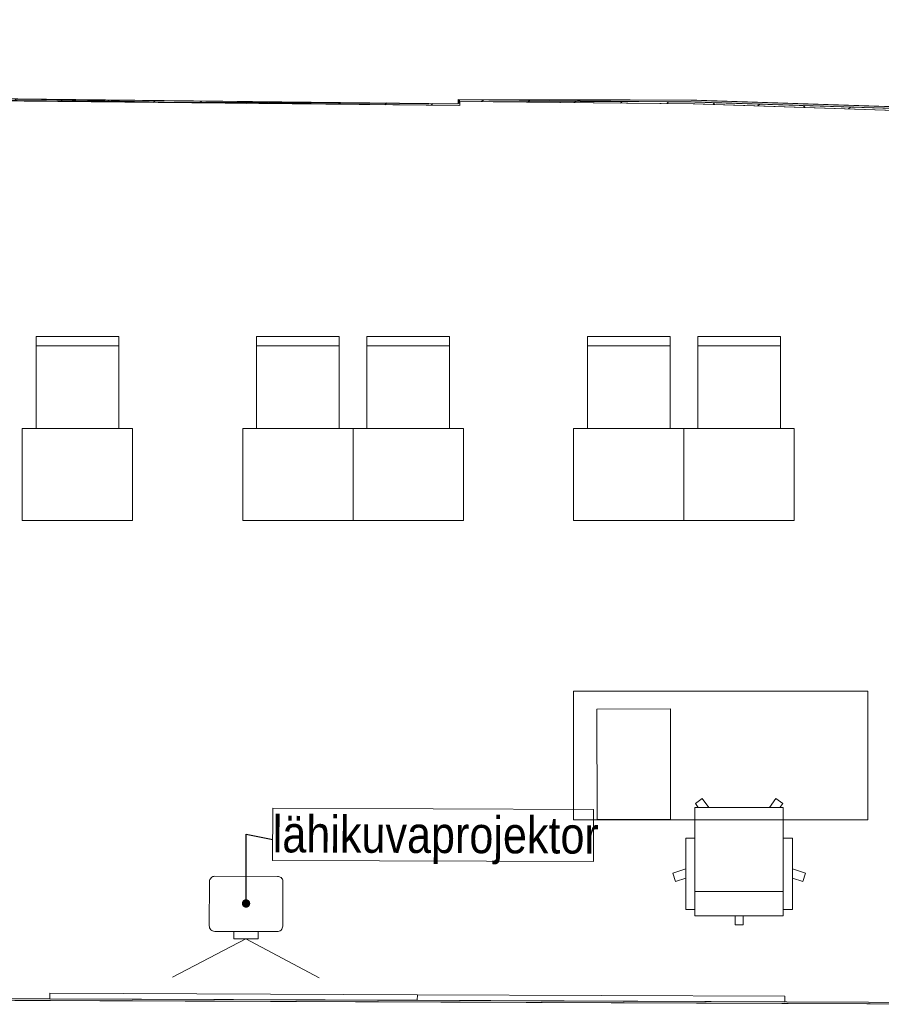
# Model space of a CAD drawing. Header units: millimetres. Extents: x 74467 to 235410, y -65 to 114857.
# Tile 199 of 256: x 134116 to 138804, y 61968 to 67326. Entities that reach past the tile are written whole.
import ezdxf

# ---------------------------------------------------------------- set-up
doc = ezdxf.new("R2010")
doc.units = ezdxf.units.MM
doc.header["$MEASUREMENT"] = 0
doc.linetypes.add('Wipeout_Contour', pattern=[1000, 0, -1000])
for name, color, linetype in [('1235 Vahelaed.VANA', 7, 'Continuous'), ('1311 Siseseinad.VANA', 7, 'Continuous'), ('1326 Seinapinnad.SA', 7, 'Continuous'), ('1330 Sisustus.SA', 7, 'Continuous'), ('9350 Netopind.VANA', 7, 'Continuous'), ('Ruumi tekst', 7, 'Continuous')]:
    doc.layers.add(name, color=color, linetype=linetype)
doc.styles.add('GENERATED_STYLE_2', font='txt', dxfattribs={"width": 0.84})
doc.styles.add('GENERATED_STYLE_4', font='txt', dxfattribs={"width": 0.84})
doc.dimstyles.new('GENERATED_STYLE__5', dxfattribs={"dimtxt": 0.18, "dimasz": 91.2, "dimexe": 0.18, "dimexo": 0.0625, "dimgap": 0, "dimtad": 0, "dimtih": 1, "dimtoh": 1, "dimdec": 4, "dimzin": 0, "dimdsep": 46, "dimcen": 0.09, "dimadec": 0, "dimazin": 0, "dimtfac": 1, "dimtdec": 4, "dimtmove": 0, "dimatfit": 3, "dimldrblk": 'ARROWHEAD_11', "dimfxl": 0, "dimtolj": 1, "dimtzin": 0, "dimarcsym": 0})
pattern_1 = [(45, (0, 0), (-127.27922, 127.27922), [])]

# ---------------------------------------------------------------- blocks, each defined once
blk = doc.blocks.new('Slab_34_1', base_point=(115881.5, 62115.1))
at = {"layer": '1235 Vahelaed.VANA', "color": 7, "linetype": 'Continuous', "lineweight": 13, "flags": 128}
blk.add_lwpolyline([(121482.6, 62696.5), (124000, 62696.5), (123999.9, 62029.9), (132092.6, 61996.9), (139189.4, 61968), (139176.4, 64392.2), (132889.4, 64392.2), (132926.5, 66920.9), (132092.6, 66939.2), (132092.6, 64545.4), (131493.9, 64545.4), (131485.1, 66945.8), (131287.7, 66947.2), (131292.6, 67659.7), (129692.7, 67676.9), (129687.7, 66958.3), (128548.4, 66966.2), (128548.4, 67121.4), (127873.5, 67121.4), (127873.2, 67146.3), (121610, 67284.6)], dxfattribs=at)
blk = doc.blocks.new('Slab_36_1', base_point=(116081.5, 62113))
at = {"layer": '1235 Vahelaed.VANA', "color": 7, "linetype": 'Continuous', "lineweight": 13, "flags": 128}
blk.add_lwpolyline([(121610, 67284.6), (122909.7, 67255.9), (126689.6, 67172.4), (127873.2, 67146.3), (127873.5, 67121.4), (128548.4, 67121.4), (128548.4, 66966.2), (129687.7, 66958.3), (131287.7, 66947.2), (131485.1, 66945.8), (131493.9, 64545.4), (132092.6, 64545.4), (132092.6, 66939.2), (132926.5, 66920.9), (132889.4, 64392.2), (139176.4, 64392.2), (139189.4, 61968), (132092.6, 61996.9), (123999.9, 62029.9), (121482.6, 62055.7)], dxfattribs=at)
blk = doc.blocks.new('Slab_39_1', base_point=(132926.5, 66920.9))
at = {"color": 254, "linetype": 'Wipeout_Contour', "lineweight": 0, "ltscale": 1512283.469687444}
blk.add_wipeout([(132926.5, 66920.9), (132889.4, 64392.2), (139176.4, 64392.2), (139163.2, 66842.9), (137799.4, 66888.1), (136501, 66891.1), (136501, 66868.7), (135467.7, 66874.5), (134888.7, 66877.9), (133399.8, 66910.6)], dxfattribs=at).dxf.layer = '1235 Vahelaed.VANA'
at = {"layer": '1235 Vahelaed.VANA', "color": 7, "linetype": 'Continuous', "lineweight": 13, "flags": 128}
blk.add_lwpolyline([(132926.5, 66920.9), (132889.4, 64392.2), (139176.4, 64392.2), (139163.2, 66842.9), (137799.4, 66888.1), (136501, 66891.1), (136501, 66868.7), (135467.7, 66874.5), (134888.7, 66877.9), (133399.8, 66910.6)], close=True, dxfattribs=at)
blk = doc.blocks.new('Slab_43_1', base_point=(132926.5, 66920.9))
at = {"color": 254, "linetype": 'Wipeout_Contour', "lineweight": 0, "ltscale": 1512405.506643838}
blk.add_wipeout([(132926.5, 66920.9), (132889.4, 64392.2), (139244.3, 64392.2), (139231.2, 66840.7), (137799.4, 66888.1), (136501, 66891.1), (136501, 66868.7), (135467.7, 66874.5), (134888.7, 66877.9), (133399.8, 66910.6)], dxfattribs=at).dxf.layer = '1235 Vahelaed.VANA'
at = {"layer": '1235 Vahelaed.VANA', "color": 7, "linetype": 'Continuous', "lineweight": 13, "flags": 128}
for points in [[(139244.3, 64392.2), (139231.2, 66840.7), (137799.4, 66888.1), (136501, 66891.1), (136501, 66868.7), (135467.7, 66874.5), (134888.7, 66877.9), (133399.8, 66910.6), (132926.5, 66920.9)], [(139176.4, 64392.2), (139244.3, 64392.2)]]:
    blk.add_lwpolyline(points, dxfattribs=at)
blk = doc.blocks.new('Slab_45_1', base_point=(132232.6, 61996.3))
at = {"color": 254, "linetype": 'Wipeout_Contour', "lineweight": 0, "ltscale": 896455.33934}
blk.add_wipeout([(132232.6, 61996.3), (139189.4, 61968), (139176.4, 64392.2), (132889.4, 64392.2), (132926.5, 66920.9), (132232.6, 66936.2)], dxfattribs=at).dxf.layer = '1235 Vahelaed.VANA'
at = {"layer": '1235 Vahelaed.VANA', "color": 7, "linetype": 'Continuous', "lineweight": 13, "flags": 128}
for points in [[(132232.6, 61996.3), (132232.6, 66936.2), (132926.5, 66920.9)], [(139176.4, 64392.2), (139189.4, 61968), (132232.6, 61996.3)]]:
    blk.add_lwpolyline(points, dxfattribs=at)
blk = doc.blocks.new('Väike klass 3_PK 106_49_1', base_point=(132392.6, 66423))
at = {"layer": '9350 Netopind.VANA', "color": 7, "linetype": 'Continuous', "lineweight": 13, "flags": 128}
blk.add_lwpolyline([(132232.6, 66936.2), (132232.6, 61996.3), (132939.1, 61993.5), (132935.4, 62413.3), (133388, 62414.5), (133389.1, 62001.6), (139179.3, 61978), (139152.9, 66823.2), (137780.1, 66867.6), (136511, 66881.1), (136511, 66858.6), (134994.6, 66875.3), (134101.7, 66885.2), (133408.9, 66890.4), (133376.6, 66526.7), (132898.4, 66527.3), (132926.5, 66920.9)], close=True, dxfattribs=at)
at = {"layer": 'Ruumi tekst', "color": 7, "lineweight": 13, "char_height": 130, "attachment_point": 1}
for s, insert, style in [('\\A1;{\\pql;\\pt0,4600;\\fArial|b0|i0|c0|p34;PK 106\\fArial|b0|i0|c0|p34;\\A1{\\H.66x;\\S^  ;}\\fArial|b0|i0|c0|p34;\\fArial|b0|i0|c0|p34;\\A1{\\H.66x;\\S^  ;}}', (132492.6, 66382.8), 'GENERATED_STYLE_4'), ('\\A1;{\\pql;\\pt0,500;\\fArial|b1|i0|c0|p34;Väike klass 3\\fArial|b1|i0|c0|p34;\\A1{\\H.66x;\\S^  ;}\\fArial|b1|i0|c0|p34;\\fArial|b1|i0|c0|p34;\\A1{\\H.66x;\\S^  ;}}', (132492.6, 66174.2), 'GENERATED_STYLE_2'), ('\\A1;{\\pql;\\pt0,4600;\\fArial|b0|i0|c0|p34;33,5\\fArial|b0|i0|c0|p34;\\A1{\\H.66x;\\S^  ;}\\fArial|b0|i0|c0|p34; m\\fArial|b0|i0|c0|p34;\\A1{\\H.66x;\\S2^  ;}}', (132492.6, 65962.2), 'GENERATED_STYLE_4')]:
    blk.add_mtext(s, dxfattribs=dict(at, insert=insert, style=style))
blk = doc.blocks.new('Wall_692_1', base_point=(139189.4, 61968))
at = {"layer": '1311 Siseseinad.VANA', "color": 7, "linetype": 'Continuous', "lineweight": 15, "flags": 128}
blk.add_lwpolyline([(139189.4, 61968), (132232.6, 61996.3)], dxfattribs=at)
blk = doc.blocks.new('Wall_697_1', base_point=(139716.6, 67676.9))
at = {"layer": '1311 Siseseinad.VANA', "color": 7, "linetype": 'Continuous', "lineweight": 15, "flags": 128}
for points in [[(132232.6, 66936.2), (134901.7, 66877.6)], [(134901.7, 66877.6), (136501, 66868.7)], [(136501, 66868.7), (136501, 66891.1)], [(136501, 66891.1), (137799.4, 66888.1)], [(137799.4, 66888.1), (139163.2, 66842.9)]]:
    blk.add_lwpolyline(points, dxfattribs=at)
blk = doc.blocks.new('Wall_737_1', base_point=(133379.1, 61991.7))
at = {"layer": '1326 Seinapinnad.SA', "linetype": 'Continuous', "lineweight": 0, "true_color": 0xfefefe}
for points in [[(139179.3, 61978), (133389.1, 62001.6), (133389.1, 61991.6), (139179.4, 61968)], [(139189.3, 61978), (139179.3, 61978), (139189.4, 61968)], [(139189.4, 61968), (139179.3, 61978), (139179.4, 61968)]]:
    blk.add_hatch(color=7, dxfattribs=at).paths.add_polyline_path(points)
at = {"layer": '1326 Seinapinnad.SA', "color": 7, "linetype": 'Continuous', "lineweight": 15, "flags": 128}
for points in [[(139179.3, 61978), (133389.1, 62001.6)], [(133389.1, 61991.6), (139189.4, 61968)], [(139189.4, 61968), (139189.3, 61978)]]:
    blk.add_lwpolyline(points, dxfattribs=at)
blk = doc.blocks.new('Wall_739_1', base_point=(139163.2, 66842.9))
at = {"layer": '1326 Seinapinnad.SA', "linetype": 'Continuous', "lineweight": 0, "true_color": 0xfefefe}
for points in [[(137437.9, 66888.9), (137769.6, 66878.2), (137769.8, 66888.2)], [(137769.8, 66888.2), (137769.6, 66878.2), (138101.3, 66877.4)], [(137769.6, 66878.2), (139153.3, 66833.2), (139153.2, 66843.2), (138101.3, 66877.4)]]:
    blk.add_hatch(color=7, dxfattribs=at).paths.add_polyline_path(points)
at = {"layer": '1326 Seinapinnad.SA', "color": 7, "linetype": 'Continuous', "lineweight": 15, "flags": 128}
for points in [[(137769.8, 66888.2), (137437.9, 66888.9)], [(137769.6, 66878.2), (139153.3, 66833.2)], [(139153.2, 66843.2), (137769.8, 66888.2)]]:
    blk.add_lwpolyline(points, dxfattribs=at)
blk = doc.blocks.new('Wall_742_1', base_point=(136501, 66868.7))
at = {"layer": '1326 Seinapinnad.SA', "linetype": 'Continuous', "lineweight": 0, "true_color": 0xfefefe}
blk.add_hatch(color=7, dxfattribs=at).paths.add_polyline_path([(136501, 66868.7), (134101.8, 66895.2), (134101.7, 66885.2), (136500.9, 66858.7)])
at = {"layer": '1326 Seinapinnad.SA', "color": 7, "linetype": 'Continuous', "lineweight": 15, "flags": 128}
for points in [[(134101.7, 66885.2), (136500.9, 66858.7)], [(136501, 66868.7), (134101.8, 66895.2)]]:
    blk.add_lwpolyline(points, dxfattribs=at)
blk = doc.blocks.new('Wall_750_1', base_point=(137769.8, 66888.2))
at = {"layer": '1326 Seinapinnad.SA', "linetype": 'Continuous', "lineweight": 0, "true_color": 0xfefefe}
blk.add_hatch(color=7, dxfattribs=at).paths.add_polyline_path([(136501, 66891.1), (136501, 66881.1), (137769.6, 66878.2), (137437.9, 66888.9)])
at = {"layer": '1326 Seinapinnad.SA', "color": 7, "linetype": 'Continuous', "lineweight": 15, "flags": 128}
for points in [[(137437.9, 66888.9), (136501, 66891.1)], [(136501, 66881.1), (136501, 66881.1)], [(136511, 66881.1), (137769.6, 66878.2)]]:
    blk.add_lwpolyline(points, dxfattribs=at)
blk = doc.blocks.new('Wall_760_1', base_point=(136501, 66891.1))
at = {"layer": '1326 Seinapinnad.SA', "linetype": 'Continuous', "lineweight": 0, "true_color": 0xfefefe}
blk.add_hatch(color=7, dxfattribs=at).paths.add_polyline_path([(136501, 66891.1), (136501, 66868.7), (136511, 66868.7), (136511, 66891.1)])
at = {"layer": '1326 Seinapinnad.SA', "color": 7, "linetype": 'Continuous', "lineweight": 15, "flags": 128}
for points in [[(136501, 66891.1), (136501, 66868.7)], [(136511, 66891.1), (136511, 66891.1)], [(136511, 66868.7), (136511, 66881.1)]]:
    blk.add_lwpolyline(points, dxfattribs=at)
blk = doc.blocks.new('Wall_853_1', base_point=(133409, 66900.4))
at = {"layer": '1326 Seinapinnad.SA', "linetype": 'Continuous', "lineweight": 13}
h = blk.add_hatch(dxfattribs=at)
h.set_pattern_fill('Plokk_termo_0001', color=5, style=0, pattern_type=2)
h.set_pattern_definition(pattern_1)
h.paths.add_polyline_path([(133408.9, 66890.4), (136511, 66858.6), (136501, 66868.7), (133409, 66900.4)])
at = {"layer": '1326 Seinapinnad.SA', "color": 7, "linetype": 'Continuous', "lineweight": 15, "flags": 128}
for points in [[(133409, 66900.4), (133408.9, 66890.4)], [(133408.9, 66890.4), (136511, 66858.6)], [(136501, 66868.7), (133409, 66900.4)]]:
    blk.add_lwpolyline(points, dxfattribs=at)
blk = doc.blocks.new('Wall_854_1', base_point=(137788.5, 66877.6))
at = {"layer": '1326 Seinapinnad.SA', "linetype": 'Continuous', "lineweight": 13}
h = blk.add_hatch(dxfattribs=at)
h.set_pattern_fill('Plokk_termo_0001', color=5, style=0, pattern_type=2)
h.set_pattern_definition(pattern_1)
h.paths.add_polyline_path([(137332.5, 66882.4), (137788.3, 66867.6), (137788.5, 66877.6)])
h = blk.add_hatch(dxfattribs=at)
h.set_pattern_fill('Plokk_termo_0001', color=5, style=0, pattern_type=2)
h.set_pattern_definition(pattern_1)
h.paths.add_polyline_path([(137788.5, 66877.6), (137788.3, 66867.6), (138244.4, 66862.8)])
h = blk.add_hatch(dxfattribs=at)
h.set_pattern_fill('Plokk_termo_0001', color=5, style=0, pattern_type=2)
h.set_pattern_definition(pattern_1)
h.paths.add_polyline_path([(138244.4, 66862.8), (137788.3, 66867.6), (139152.9, 66823.2), (139153.3, 66833.2)])
at = {"layer": '1326 Seinapinnad.SA', "color": 7, "linetype": 'Continuous', "lineweight": 15, "flags": 128}
for points in [[(137788.5, 66877.6), (137332.4, 66882.4)], [(137788.3, 66867.6), (139152.9, 66823.2)], [(139153.3, 66833.2), (137788.5, 66877.6)], [(139153.3, 66833.2), (139152.9, 66823.2)]]:
    blk.add_lwpolyline(points, dxfattribs=at)
blk = doc.blocks.new('Wall_856_1', base_point=(136501, 66891.1))
at = {"layer": '1326 Seinapinnad.SA', "linetype": 'Continuous', "lineweight": 13}
h = blk.add_hatch(dxfattribs=at)
h.set_pattern_fill('Plokk_termo_0001', color=5, style=0, pattern_type=2)
h.set_pattern_definition(pattern_1)
h.paths.add_polyline_path([(137332.5, 66882.4), (136501, 66891.1), (136511, 66881), (137788.3, 66867.6)])
at = {"layer": '1326 Seinapinnad.SA', "color": 7, "linetype": 'Continuous', "lineweight": 15, "flags": 128}
for points in [[(137332.4, 66882.4), (136501, 66891.1)], [(136511, 66881), (137788.3, 66867.6)]]:
    blk.add_lwpolyline(points, dxfattribs=at)
blk = doc.blocks.new('Chair 10 24[661]_1', base_point=(138254.9, 65601.2))
at = {"layer": '1330 Sisustus.SA', "color": 253, "linetype": 'Continuous', "lineweight": 13, "true_color": 0xa5a6a4}
blk.add_line((138254.9, 65551.2), (137804.9, 65551.2), dxfattribs=at)
at = {"layer": '1330 Sisustus.SA', "color": 253, "linetype": 'Continuous', "lineweight": 13, "true_color": 0xa5a6a4, "flags": 128}
blk.add_lwpolyline([(138254.9, 65101.2), (137804.9, 65101.2), (137804.9, 65601.2), (138254.9, 65601.2)], close=True, dxfattribs=at)
blk = doc.blocks.new('Dining Table 01 24[662]_1', base_point=(137729.9, 64601.2))
at = {"layer": '1330 Sisustus.SA', "color": 253, "linetype": 'Continuous', "lineweight": 13, "true_color": 0xa5a6a4}
for p, q in [((138329.9, 65101.2), (137729.9, 65101.2)), ((137729.9, 65101.2), (137729.9, 64601.2)), ((138329.9, 64601.2), (138329.9, 65101.2)), ((137729.9, 64601.2), (138329.9, 64601.2))]:
    blk.add_line(p, q, dxfattribs=at)
at = {"layer": '1330 Sisustus.SA', "color": 253, "linetype": 'Continuous', "lineweight": 13, "true_color": 0xa5a6a4, "flags": 128}
blk.add_lwpolyline([(137729.9, 64601.2), (138329.9, 64601.2), (138329.9, 65101.2), (137729.9, 65101.2)], close=True, dxfattribs=at)
blk = doc.blocks.new('Office Chair 04 24[663]_1', base_point=(137672.4, 63082.9))
at = {"layer": '1330 Sisustus.SA', "color": 253, "linetype": 'Continuous', "lineweight": 13, "true_color": 0xa5a6a4}
for p, q in [((137792.3, 63061.2), (137829.7, 63088.3)), ((137829.7, 63088.3), (137865.1, 63039.5)), ((138230.1, 63088.3), (138194.7, 63039.5)), ((138267.5, 63061.2), (138230.1, 63088.3)), ((137789.8, 62450.3), (137789.8, 63039.5)), ((137789.8, 63039.5), (138270, 63039.5)), ((137789.8, 62450.3), (137789.8, 63039.5)), ((137792.3, 63061.2), (137808.1, 63039.5)), ((138267.5, 63061.2), (138251.7, 63039.5)), ((138270, 62450.3), (138270, 63039.5)), ((138270, 63039.5), (138270, 62450.3)), ((138270, 62450.3), (138270, 63039.5)), ((137739.7, 62872.7), (137789.8, 62872.7)), ((137739.7, 62872.7), (137739.7, 62484.7)), ((137739.7, 62872.7), (137789.8, 62872.7)), ((138320.1, 62872.7), (138270, 62872.7)), ((138320.1, 62872.7), (138270, 62872.7)), ((138320.1, 62872.7), (138320.1, 62484.7)), ((137739.7, 62704.3), (137669.3, 62681.4)), ((138320.1, 62704.3), (138390.5, 62681.4)), ((137669.3, 62681.4), (137683.9, 62636.2)), ((137683.9, 62636.2), (137739.7, 62654.3)), ((138375.9, 62636.2), (138320.1, 62654.3)), ((138390.5, 62681.4), (138375.9, 62636.2)), ((137789.8, 62581.9), (138270, 62581.9)), ((137739.7, 62484.7), (137789.8, 62484.7)), ((138320.1, 62484.7), (138270, 62484.7)), ((138270, 62450.3), (137789.8, 62450.3)), ((138007.9, 62400.9), (138007.9, 62450.3)), ((138051.9, 62400.9), (138051.9, 62450.3)), ((138007.9, 62400.9), (138051.9, 62400.9))]:
    blk.add_line(p, q, dxfattribs=at)
blk = doc.blocks.new('Office Desk Rect 24[664]_1', base_point=(137129.9, 63671.2))
at = {"layer": '1330 Sisustus.SA', "color": 253, "linetype": 'Continuous', "lineweight": 13, "true_color": 0xa5a6a4, "flags": 128}
blk.add_lwpolyline([(137129.9, 63671.2), (138729.9, 63671.2), (138729.9, 62971.2), (137129.9, 62971.2)], close=True, dxfattribs=at)
blk = doc.blocks.new('Chair 10 24[665]_1', base_point=(137654.9, 65601.2))
at = {"layer": '1330 Sisustus.SA', "color": 253, "linetype": 'Continuous', "lineweight": 13, "true_color": 0xa5a6a4}
blk.add_line((137654.9, 65551.2), (137204.9, 65551.2), dxfattribs=at)
at = {"layer": '1330 Sisustus.SA', "color": 253, "linetype": 'Continuous', "lineweight": 13, "true_color": 0xa5a6a4, "flags": 128}
blk.add_lwpolyline([(137654.9, 65101.2), (137204.9, 65101.2), (137204.9, 65601.2), (137654.9, 65601.2)], close=True, dxfattribs=at)
blk = doc.blocks.new('Dining Table 01 24[666]_1', base_point=(137129.9, 64601.2))
at = {"layer": '1330 Sisustus.SA', "color": 253, "linetype": 'Continuous', "lineweight": 13, "true_color": 0xa5a6a4}
for p, q in [((137729.9, 65101.2), (137129.9, 65101.2)), ((137129.9, 65101.2), (137129.9, 64601.2)), ((137729.9, 64601.2), (137729.9, 65101.2)), ((137129.9, 64601.2), (137729.9, 64601.2))]:
    blk.add_line(p, q, dxfattribs=at)
at = {"layer": '1330 Sisustus.SA', "color": 253, "linetype": 'Continuous', "lineweight": 13, "true_color": 0xa5a6a4, "flags": 128}
blk.add_lwpolyline([(137129.9, 64601.2), (137729.9, 64601.2), (137729.9, 65101.2), (137129.9, 65101.2)], close=True, dxfattribs=at)
blk = doc.blocks.new('Chair 10 24[667]_1', base_point=(136454.9, 65601.2))
at = {"layer": '1330 Sisustus.SA', "color": 253, "linetype": 'Continuous', "lineweight": 13, "true_color": 0xa5a6a4}
blk.add_line((136454.9, 65551.2), (136004.9, 65551.2), dxfattribs=at)
at = {"layer": '1330 Sisustus.SA', "color": 253, "linetype": 'Continuous', "lineweight": 13, "true_color": 0xa5a6a4, "flags": 128}
blk.add_lwpolyline([(136454.9, 65101.2), (136004.9, 65101.2), (136004.9, 65601.2), (136454.9, 65601.2)], close=True, dxfattribs=at)
blk = doc.blocks.new('Dining Table 01 24[668]_1', base_point=(135929.9, 64601.2))
at = {"layer": '1330 Sisustus.SA', "color": 253, "linetype": 'Continuous', "lineweight": 13, "true_color": 0xa5a6a4}
for p, q in [((136529.9, 65101.2), (135929.9, 65101.2)), ((135929.9, 65101.2), (135929.9, 64601.2)), ((136529.9, 64601.2), (136529.9, 65101.2)), ((135929.9, 64601.2), (136529.9, 64601.2))]:
    blk.add_line(p, q, dxfattribs=at)
at = {"layer": '1330 Sisustus.SA', "color": 253, "linetype": 'Continuous', "lineweight": 13, "true_color": 0xa5a6a4, "flags": 128}
blk.add_lwpolyline([(135929.9, 64601.2), (136529.9, 64601.2), (136529.9, 65101.2), (135929.9, 65101.2)], close=True, dxfattribs=at)
blk = doc.blocks.new('Chair 10 24[669]_1', base_point=(135854.9, 65601.2))
at = {"layer": '1330 Sisustus.SA', "color": 253, "linetype": 'Continuous', "lineweight": 13, "true_color": 0xa5a6a4}
blk.add_line((135854.9, 65551.2), (135404.9, 65551.2), dxfattribs=at)
at = {"layer": '1330 Sisustus.SA', "color": 253, "linetype": 'Continuous', "lineweight": 13, "true_color": 0xa5a6a4, "flags": 128}
blk.add_lwpolyline([(135854.9, 65101.2), (135404.9, 65101.2), (135404.9, 65601.2), (135854.9, 65601.2)], close=True, dxfattribs=at)
blk = doc.blocks.new('Dining Table 01 24[670]_1', base_point=(135329.9, 64601.2))
at = {"layer": '1330 Sisustus.SA', "color": 253, "linetype": 'Continuous', "lineweight": 13, "true_color": 0xa5a6a4}
for p, q in [((135929.9, 65101.2), (135329.9, 65101.2)), ((135329.9, 65101.2), (135329.9, 64601.2)), ((135929.9, 64601.2), (135929.9, 65101.2)), ((135329.9, 64601.2), (135929.9, 64601.2))]:
    blk.add_line(p, q, dxfattribs=at)
at = {"layer": '1330 Sisustus.SA', "color": 253, "linetype": 'Continuous', "lineweight": 13, "true_color": 0xa5a6a4, "flags": 128}
blk.add_lwpolyline([(135329.9, 64601.2), (135929.9, 64601.2), (135929.9, 65101.2), (135329.9, 65101.2)], close=True, dxfattribs=at)
blk = doc.blocks.new('Chair 10 24[671]_1', base_point=(134654.9, 65601.2))
at = {"layer": '1330 Sisustus.SA', "color": 253, "linetype": 'Continuous', "lineweight": 13, "true_color": 0xa5a6a4}
blk.add_line((134654.9, 65551.2), (134204.9, 65551.2), dxfattribs=at)
at = {"layer": '1330 Sisustus.SA', "color": 253, "linetype": 'Continuous', "lineweight": 13, "true_color": 0xa5a6a4, "flags": 128}
blk.add_lwpolyline([(134654.9, 65101.2), (134204.9, 65101.2), (134204.9, 65601.2), (134654.9, 65601.2)], close=True, dxfattribs=at)
blk = doc.blocks.new('Dining Table 01 24[672]_1', base_point=(134129.9, 64601.2))
at = {"layer": '1330 Sisustus.SA', "color": 253, "linetype": 'Continuous', "lineweight": 13, "true_color": 0xa5a6a4}
for p, q in [((134729.9, 65101.2), (134129.9, 65101.2)), ((134129.9, 65101.2), (134129.9, 64601.2)), ((134729.9, 64601.2), (134729.9, 65101.2)), ((134129.9, 64601.2), (134729.9, 64601.2))]:
    blk.add_line(p, q, dxfattribs=at)
at = {"layer": '1330 Sisustus.SA', "color": 253, "linetype": 'Continuous', "lineweight": 13, "true_color": 0xa5a6a4, "flags": 128}
blk.add_lwpolyline([(134129.9, 64601.2), (134729.9, 64601.2), (134729.9, 65101.2), (134129.9, 65101.2)], close=True, dxfattribs=at)
blk = doc.blocks.new('Underdesk Drawer 24[706]_1', base_point=(137656.1, 63575.2))
at = {"layer": '1330 Sisustus.SA', "color": 253, "linetype": 'Continuous', "lineweight": 13, "true_color": 0xa5a6a4, "flags": 128}
blk.add_lwpolyline([(137656.1, 63575.2), (137256.1, 63574.3), (137257.5, 62974.3), (137657.5, 62975.2)], close=True, dxfattribs=at)
blk = doc.blocks.new('Digital Board 24[723]_1', base_point=(134279.4, 61997.9))
at = {"layer": '1330 Sisustus.SA', "color": 253, "linetype": 'Continuous', "lineweight": 13, "true_color": 0xa5a6a4, "flags": 128}
blk.add_lwpolyline([(134279.5, 62027.9), (136279.5, 62019.9), (136279.3, 61989.9), (134279.4, 61997.9)], close=True, dxfattribs=at)
blk = doc.blocks.new('Digital Board 24[724]_1', base_point=(136279.3, 61989.7))
at = {"layer": '1330 Sisustus.SA', "color": 253, "linetype": 'Continuous', "lineweight": 13, "true_color": 0xa5a6a4, "flags": 128}
blk.add_lwpolyline([(136279.5, 62019.7), (138279.4, 62011.8), (138279.3, 61981.8), (136279.3, 61989.7)], close=True, dxfattribs=at)
blk = doc.blocks.new('ARROWHEAD_11')
at = {"color": 0, "linetype": 'Continuous', "lineweight": 0}
blk.add_line((0, 0), (-1, 0), dxfattribs=at)
at = {"color": 0, "linetype": 'Continuous', "lineweight": 0, "const_width": 0.25, "flags": 128}
blk.add_lwpolyline([(-0.125, 0, 1), (0.125, 0, 1)], format="xyb", close=True, dxfattribs=at)

msp = doc.modelspace()

# ---------------------------------------------------------------- block references
at = {"layer": '1235 Vahelaed.VANA', "color": 7, "linetype": 'Continuous', "lineweight": 13}
for name, p in [('Slab_34_1', (115881.5, 62115.1)), ('Slab_36_1', (116081.5, 62113))]:
    msp.add_blockref(name, p, dxfattribs=at)

# ---------------------------------------------------------------- next in the draw order: block references
msp.add_blockref('Slab_39_1', (132926.5, 66920.9), dxfattribs=at)

# ---------------------------------------------------------------- next in the draw order: block references
msp.add_blockref('Slab_43_1', (132926.5, 66920.9), dxfattribs=at)

# ---------------------------------------------------------------- next in the draw order: block references
msp.add_blockref('Slab_45_1', (132232.6, 61996.3), dxfattribs=at)

# ---------------------------------------------------------------- next in the draw order: linework, layer by layer
at = {"layer": '1330 Sisustus.SA', "color": 253, "linetype": 'Continuous', "lineweight": 13, "true_color": 0xa5a6a4, "flags": 128}
for points in [[(135493.4, 63035.1), (137238.3, 63028), (137237.1, 62744.3), (135492.2, 62751.4)], [(135280.9, 62364.4), (135413.2, 62363.9), (135413, 62323.4), (135280.7, 62323.9)]]:
    msp.add_lwpolyline(points, close=True, dxfattribs=at)
msp.add_lwpolyline([(135178.2, 62664.8), (135517.7, 62663.4, -0.414214), (135548.1, 62638.3), (135547.1, 62393.3, -0.414214), (135517, 62363.4), (135177, 62364.8, -0.414214), (135147.1, 62394.9), (135148.1, 62634.9, -0.414214)], format="xyb", close=True, dxfattribs=at)
for points in [[(135346.9, 62323.6), (134946.8, 62115.4)], [(135346.9, 62323.6), (135745.2, 62112.2)]]:
    msp.add_lwpolyline(points, dxfattribs=at)
at = {"layer": '9350 Netopind.VANA', "color": 253, "linetype": 'Continuous', "lineweight": 0, "true_color": 0xbbb393, "flags": 128}
msp.add_lwpolyline([(132232.6, 66936.2), (132232.6, 61996.3), (132939.1, 61993.5), (132935.4, 62413.3), (133388, 62414.5), (133389.1, 62001.6), (139179.3, 61978), (139152.9, 66823.2), (137780.1, 66867.6), (136511, 66881.1), (136511, 66858.6), (134994.6, 66875.3), (134101.7, 66885.2), (133408.9, 66890.4), (133376.6, 66526.7), (132898.4, 66527.3), (132926.5, 66920.9)], close=True, dxfattribs=at)

# ---------------------------------------------------------------- next in the draw order: block references
at = {"layer": '1311 Siseseinad.VANA', "color": 7, "lineweight": 15}
for name, p in [('Wall_697_1', (139716.6, 67676.9)), ('Wall_692_1', (139189.4, 61968))]:
    msp.add_blockref(name, p, dxfattribs=at)
at = {"layer": '1326 Seinapinnad.SA', "color": 7, "lineweight": 15}
for name, p in [('Wall_853_1', (133409, 66900.4)), ('Wall_742_1', (136501, 66868.7)), ('Wall_750_1', (137769.8, 66888.2)), ('Wall_760_1', (136501, 66891.1)), ('Wall_856_1', (136501, 66891.1)), ('Wall_854_1', (137788.5, 66877.6)), ('Wall_739_1', (139163.2, 66842.9)), ('Wall_737_1', (133379.1, 61991.7))]:
    msp.add_blockref(name, p, dxfattribs=at)
at = {"layer": '1330 Sisustus.SA', "color": 253, "linetype": 'Continuous', "lineweight": 13, "true_color": 0xa5a6a4}
for name, p in [('Chair 10 24[671]_1', (134654.9, 65601.2)), ('Chair 10 24[669]_1', (135854.9, 65601.2)), ('Chair 10 24[667]_1', (136454.9, 65601.2)), ('Chair 10 24[665]_1', (137654.9, 65601.2)), ('Chair 10 24[661]_1', (138254.9, 65601.2)), ('Dining Table 01 24[672]_1', (134129.9, 64601.2)), ('Dining Table 01 24[670]_1', (135329.9, 64601.2)), ('Dining Table 01 24[668]_1', (135929.9, 64601.2)), ('Dining Table 01 24[666]_1', (137129.9, 64601.2)), ('Dining Table 01 24[662]_1', (137729.9, 64601.2)), ('Office Desk Rect 24[664]_1', (137129.9, 63671.2)), ('Underdesk Drawer 24[706]_1', (137656.1, 63575.2)), ('Office Chair 04 24[663]_1', (137672.4, 63082.9)), ('Digital Board 24[723]_1', (134279.4, 61997.9)), ('Digital Board 24[724]_1', (136279.3, 61989.7))]:
    msp.add_blockref(name, p, dxfattribs=at)
at = {"layer": '9350 Netopind.VANA', "color": 7, "linetype": 'Continuous', "lineweight": 13}
msp.add_blockref('Väike klass 3_PK 106_49_1', (132392.6, 66423), dxfattribs=at)

# ---------------------------------------------------------------- next in the draw order: texts
at = {"layer": '1330 Sisustus.SA', "color": 253, "linetype": 'Continuous', "lineweight": 13, "true_color": 0xa5a6a4, "insert": (135492.7, 62864.8), "char_height": 200, "attachment_point": 4, "rotation": 359.7664, "style": 'GENERATED_STYLE_4'}
msp.add_mtext('\\A1;{\\pql;\\fArial|b0|i0|c0|p34;lähikuvaprojektor}', dxfattribs=at)

# ---------------------------------------------------------------- next in the draw order: leaders
at = {"layer": '1330 Sisustus.SA', "color": 253, "linetype": 'Continuous', "lineweight": 13, "true_color": 0xa5a6a4, "annotation_type": 0, "has_hookline": 1, "hookline_direction": 0, "text_width": 1762.4, "horizontal_direction": (0.999992, -0.004077, 0)}
msp.add_leader([(135347.3, 62516.6), (135348.9, 62893.8), (135492.7, 62864.8)], dimstyle='GENERATED_STYLE__5', dxfattribs=at)

doc.saveas('drawing.dxf')
